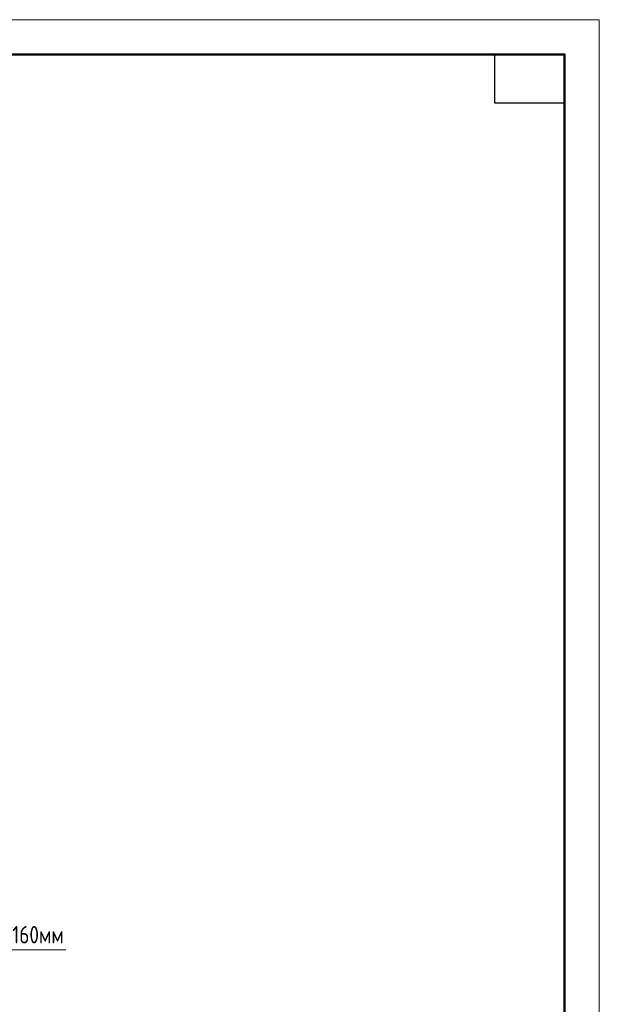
# Model space of a CAD drawing. Header units: millimetres. Extents: x 0 to 61017, y 0 to 42000.
# Tile 21 of 21: x 51065 to 59400, y 27849 to 42000. Entities that reach past the tile are written whole.
import ezdxf

# ---------------------------------------------------------------- set-up
doc = ezdxf.new("R2010")
doc.units = ezdxf.units.MM
doc.layers.add('Standard', color=7, linetype='Continuous', lineweight=25)
doc.layers.add('Примечания', color=7, linetype='Continuous', lineweight=25)
doc.styles.add('GOST 2.304-81', font='txt')

msp = doc.modelspace()

# ---------------------------------------------------------------- linework, layer by layer
at = {"layer": 'Standard', "color": 7, "linetype": 'Continuous', "lineweight": 13, "transparency": 33554687}
msp.add_lwpolyline([(0, 0), (59400, 0), (59400, 42000), (0, 42000), (0, 0)], close=True, dxfattribs=at)
at = {"layer": 'Standard', "color": 7, "linetype": 'Continuous', "lineweight": 50, "transparency": 33554687}
msp.add_lwpolyline([(2000, 41500), (58900, 41500), (58900, 500), (2000, 500), (2000, 41500)], close=True, dxfattribs=at)
at = {"layer": 'Standard', "color": 7, "linetype": 'Continuous', "lineweight": 25, "transparency": 33554687}
msp.add_lwpolyline([(58900, 41500), (58900, 40800), (57900, 40800), (57900, 41500), (58900, 41500)], close=True, dxfattribs=at)
at = {"layer": 'Примечания', "color": 7, "linetype": 'Continuous', "lineweight": 13, "transparency": 33554687}
msp.add_lwpolyline([(49100, 28180), (49552, 28632), (51731, 28632)], dxfattribs=at)

# ---------------------------------------------------------------- texts
at = {"layer": 'Примечания', "color": 7, "linetype": 'Continuous', "lineweight": 25, "transparency": 33554687, "insert": (50186, 28724), "char_height": 250, "width": 1673.43, "attachment_point": 7, "style": 'GOST 2.304-81'}
msp.add_mtext('отв.\\~Ø160мм', dxfattribs=at)

doc.saveas('drawing.dxf')
